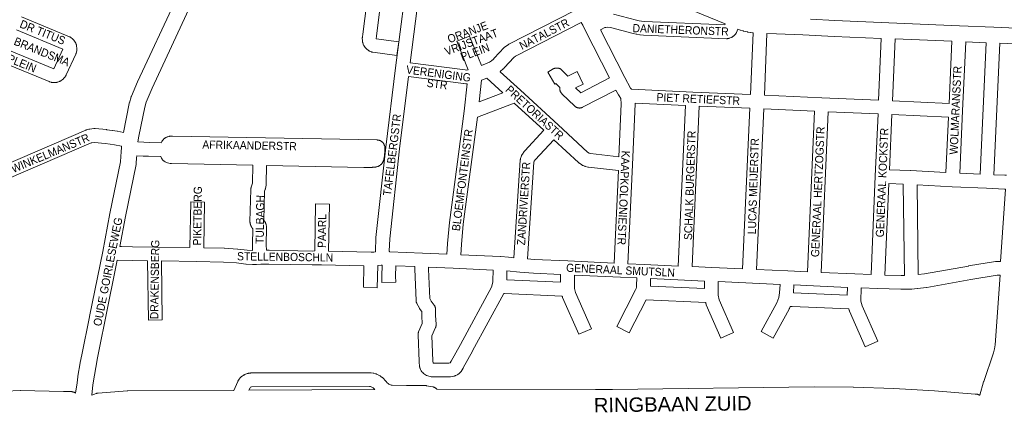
# Model space of a CAD drawing. Header units: metres. Extents: x 123819 to 142731, y 393440 to 405763.
# Tile 141 of 256: x 132588 to 133517, y 395045 to 395415. Entities that reach past the tile are written whole.
import ezdxf
from ezdxf.enums import TextEntityAlignment as Align

# ---------------------------------------------------------------- set-up
doc = ezdxf.new("R2010")
doc.units = ezdxf.units.M
doc.header["$MEASUREMENT"] = 0
for name, color, linetype, lineweight in [('gs-anno-wegen algemeen tekst', 7, 'Continuous', 0), ('gs-knt-aanvullende hoofdweg', 7, 'Continuous', 0), ('gs-knt-hoofdweg', 7, 'Continuous', 0), ('gs-knt-wegen algemeen', 7, 'Continuous', 0)]:
    doc.layers.add(name, color=color, linetype=linetype, lineweight=lineweight)
doc.styles.add('1.25mm', font='arial.ttf', dxfattribs={"height": 0.002})
doc.styles.add('Style-Arial', font='arial.ttf')

msp = doc.modelspace()

# ---------------------------------------------------------------- linework, layer by layer
at = {"layer": 'gs-knt-aanvullende hoofdweg', "color": 7, "linetype": 'Continuous', "flags": 128}
for points in [[(132685.75, 395308.81), (132691.21, 395336.28), (132691.27, 395336.55), (132691.29, 395336.63), (132691.3, 395336.68), (132691.33, 395336.81), (132691.41, 395337.06), (132693.11, 395342.5), (132693.22, 395342.84), (132693.36, 395343.17), (132699.02, 395356.62), (132699.13, 395356.87), (132735.73, 395435.65), (132735.76, 395435.72), (132756.57, 395479.38), (132756.71, 395479.66), (132774.14, 395512.59), (132781.62, 395530.07), (132781.75, 395530.34), (132781.88, 395530.61), (132784.29, 395535.17)], [(133253.61, 395411.37), (133231.16, 395420.65), (133231.12, 395420.67), (133190.28, 395437.86), (133190.25, 395437.87), (133159.46, 395450.98), (133159.39, 395451), (133104.19, 395475.11)], [(132767.23, 395466.83), (132749.34, 395429.29), (132712.81, 395350.67), (132707.34, 395337.67), (132705.86, 395332.96), (132700.38, 395305.34), (132699.3, 395300.23)], [(133334.01, 395415.77), (133357.11, 395414.66), (133408.05, 395412.52), (133474.79, 395409.73), (133507.05, 395408.38), (133528.5, 395407.48)], [(133280.04, 395403.01), (133279.71, 395403.04), (133279.64, 395403.04), (133279.55, 395403.05), (133279.51, 395403.06), (133279.47, 395403.06), (133279.42, 395403.07), (133279.39, 395403.07), (133279.35, 395403.08), (133279.22, 395403.09), (133277.81, 395403.28), (133277.61, 395403.31), (133275.19, 395403.71), (133275.11, 395403.72), (133274.93, 395403.75), (133274.67, 395403.81), (133270.88, 395404.67), (133270.8, 395404.68), (133270.63, 395404.73), (133270.6, 395404.73), (133270.52, 395404.76), (133270.46, 395404.77), (133270.38, 395404.8), (133270.33, 395404.81), (133268.15, 395405.48), (133267.78, 395405.6), (133265.64, 395406.39)], [(133400.91, 395397.79), (133356.46, 395399.65), (133356.41, 395399.65), (133327.01, 395401.08), (133301.92, 395402.09), (133293.05, 395402.38)], [(133467.62, 395395), (133413.92, 395397.25)], [(133499.89, 395393.64), (133480.63, 395394.45)], [(133527.88, 395392.47), (133512.9, 395393.1)], [(132699.3, 395300.22), (132699.29, 395300.01)], [(132699.3, 395300.23), (132699.3, 395300.22), (132699.3, 395300.22)], [(132699.3, 395300.23), (132699.3, 395300.22), (132699.3, 395300.22)], [(132640.64, 395062.96), (132642, 395072.73), (132642.59, 395078.48), (132642.63, 395078.8), (132642.68, 395079.12), (132645.08, 395091.69), (132645.09, 395091.76), (132646.54, 395099.01), (132646.54, 395099.02), (132653.69, 395135.13), (132653.69, 395135.14), (132653.7, 395135.19), (132666.26, 395196.58), (132672.94, 395232.46), (132672.96, 395232.59), (132682.85, 395281.2), (132683.21, 395286.19), (132683.55, 395290.82), (132683.84, 395294.67), (132683.93, 395295.88)], [(132698.34, 395287.02), (132698.19, 395285.09), (132697.79, 395279.62), (132697.76, 395279.3), (132697.72, 395278.99), (132697.66, 395278.67), (132687.69, 395229.65), (132682.44, 395201.43)], [(132679.93, 395188.47), (132668.43, 395132.2), (132668.42, 395132.2), (132663.82, 395108.84), (132663.82, 395108.82), (132661.29, 395096.18), (132661.29, 395096.17), (132656.9, 395070.8), (132655.91, 395061.2)]]:
    msp.add_lwpolyline(points, dxfattribs=at)
at = {"layer": 'gs-knt-hoofdweg', "color": 7, "linetype": 'Continuous', "flags": 128}
for points in [[(132520.54, 395062.35), (132588.26, 395065.32), (132588.52, 395065.32), (132588.77, 395065.32), (132629.19, 395064.56), (132636.18, 395064.42), (132636.56, 395064.4), (132636.94, 395064.37), (132637.32, 395064.32), (132637.69, 395064.24), (132638.07, 395064.15), (132638.43, 395064.05), (132638.79, 395063.92), (132639.15, 395063.78), (132639.5, 395063.63), (132639.84, 395063.45), (132640.17, 395063.26), (132640.49, 395063.05), (132640.64, 395062.96)], [(132655.91, 395061.2), (132660.04, 395062.62), (132660.37, 395062.72), (132660.7, 395062.81), (132661.04, 395062.89), (132661.37, 395062.95), (132661.71, 395063), (132662.06, 395063.03), (132689.3, 395065.02), (132689.57, 395065.03), (132689.84, 395065.04), (132789.99, 395065.54)], [(132804.22, 395065.64), (132922.86, 395066.54)], [(132981.45, 395066.71), (133131.27, 395066.56), (133147.38, 395066.55), (133337.43, 395068.93), (133337.63, 395068.93), (133374.46, 395068.49), (133374.53, 395068.49), (133412.86, 395067.24), (133451.15, 395065.12), (133489.39, 395062.12), (133490.5, 395062.03), (133490.88, 395061.99), (133491.25, 395061.93), (133491.62, 395061.86), (133491.99, 395061.77), (133492.35, 395061.66), (133492.7, 395061.53), (133493.05, 395061.39), (133493.4, 395061.23), (133493.73, 395061.05), (133493.94, 395060.93)]]:
    msp.add_lwpolyline(points, dxfattribs=at)
at = {"layer": 'gs-knt-wegen algemeen', "color": 7, "linetype": 'Continuous', "flags": 128}
for points in [[(132974.07, 395527.95), (132969.73, 395515.74), (132968.51, 395510.26), (132968.19, 395507.74), (132968.01, 395502.1), (132968.62, 395482.84), (132968.62, 395482.61), (132968.58, 395473.74), (132968.58, 395473.53), (132968.57, 395473.33), (132968.26, 395468.68), (132968.24, 395468.49), (132968.22, 395468.29), (132956.28, 395374.7)], [(132923.66, 395196.18), (132923.65, 395196.31), (132923.64, 395196.59), (132923.64, 395196.88), (132924.05, 395209.4), (132924.06, 395209.66), (132924.08, 395209.91), (132933.45, 395294.94), (132933.46, 395295.01), (132942.54, 395369.86), (132942.54, 395369.88), (132942.54, 395369.9), (132955.28, 395469.75)], [(132589.73, 395417.98), (132635.02, 395399.19), (132635.31, 395399.06), (132635.59, 395398.92), (132635.87, 395398.76), (132636.13, 395398.6), (132636.39, 395398.42), (132637.27, 395397.77), (132637.51, 395397.58), (132637.73, 395397.39), (132637.95, 395397.19), (132638.16, 395396.98), (132638.36, 395396.75), (132638.55, 395396.52), (132639.89, 395394.8), (132640.06, 395394.57), (132640.23, 395394.32), (132640.38, 395394.06), (132640.53, 395393.8), (132640.66, 395393.54), (132640.78, 395393.26), (132641.19, 395392.25), (132641.3, 395391.97), (132641.39, 395391.69), (132641.47, 395391.41), (132641.54, 395391.12), (132641.59, 395390.83), (132641.63, 395390.53), (132641.88, 395388.37), (132641.9, 395388.07), (132641.92, 395387.77), (132641.92, 395387.48), (132641.9, 395387.18), (132641.88, 395386.88), (132641.84, 395386.59), (132641.78, 395386.29), (132641.71, 395386), (132641.17, 395383.89), (132641.09, 395383.61), (132641, 395383.32), (132640.89, 395383.05), (132640.77, 395382.77)], [(133035.75, 395379.05), (133045.17, 395389.14), (133045.36, 395389.34), (133045.56, 395389.53), (133045.77, 395389.72), (133045.99, 395389.89), (133046.22, 395390.05), (133048.7, 395391.78), (133048.94, 395391.94), (133049.19, 395392.08), (133049.44, 395392.22), (133111.67, 395424.17)], [(133148.32, 395420.6), (133169.81, 395414.97), (133172.28, 395414.41), (133174.67, 395414.04), (133177.31, 395413.83)], [(133117.69, 395412.63), (133055.77, 395380.83), (133054.21, 395379.75), (133045.26, 395370.16)], [(133265.64, 395406.39), (133264.3, 395403.35), (133264.18, 395403.09), (133264.05, 395402.83), (133263.9, 395402.58), (133263.74, 395402.34), (133263.58, 395402.11), (133263.4, 395401.88), (133263.21, 395401.66), (133263.02, 395401.45), (133262.81, 395401.24), (133261.36, 395399.88), (133261.15, 395399.69), (133260.93, 395399.5), (133260.69, 395399.33), (133260.46, 395399.17), (133260.21, 395399.01), (133259.96, 395398.87), (133259.7, 395398.74), (133259.43, 395398.62), (133259.17, 395398.52), (133257.3, 395397.82), (133257.03, 395397.73), (133256.75, 395397.65), (133256.47, 395397.58), (133256.19, 395397.52), (133255.9, 395397.48), (133255.62, 395397.44), (133255.33, 395397.42), (133255.04, 395397.42), (133254.75, 395397.42), (133176.62, 395400.82), (133176.38, 395400.84), (133173.38, 395401.08), (133173.15, 395401.11), (133172.92, 395401.14), (133170.08, 395401.57), (133169.86, 395401.61), (133169.63, 395401.66), (133166.83, 395402.29), (133166.62, 395402.34), (133145.33, 395407.92), (133142.51, 395408.37), (133140.85, 395408.14), (133139.99, 395407.94), (133135.99, 395405.75)], [(133177.31, 395413.83), (133253.24, 395410.52), (133253.61, 395411.37)], [(132576.82, 395386.88), (132620.1, 395369.15), (132628.71, 395387.71), (132584.74, 395405.95)], [(133012.46, 395399.98), (133023.55, 395372.17), (133027.57, 395373.72), (133031.05, 395375.17), (133032.14, 395375.8), (133033.17, 395376.54), (133034.91, 395378.15), (133035.74, 395379.04)], [(133135.99, 395405.75), (133158.95, 395360.71), (133164.22, 395350.88), (133165.06, 395349.73)], [(133277.55, 395344.8), (133280.04, 395403.01)], [(133293.05, 395402.38), (133290.55, 395344.23)], [(133398.42, 395339.41), (133400.91, 395397.79)], [(133413.92, 395397.25), (133411.43, 395338.82)], [(133464.94, 395336.36), (133467.62, 395395)], [(133480.63, 395394.45), (133477.65, 395329.26), (133474.95, 395270.42)], [(133494.21, 395269.59), (133499.89, 395393.64)], [(133512.9, 395393.1), (133507.22, 395269.03)], [(132640.77, 395382.77), (132631.7, 395363.23), (132631.58, 395362.99), (132631.46, 395362.75), (132631.32, 395362.52), (132630.53, 395361.26), (132630.38, 395361.03), (132630.22, 395360.8), (132630.05, 395360.58), (132629.86, 395360.37), (132629.67, 395360.16), (132628.91, 395359.38), (132628.69, 395359.17), (132628.47, 395358.97), (132628.24, 395358.79), (132628, 395358.61), (132627.11, 395357.98), (132626.86, 395357.81), (132626.61, 395357.66), (132626.35, 395357.52), (132626.08, 395357.39), (132625.81, 395357.27), (132625.53, 395357.16), (132623.48, 395356.43), (132623.2, 395356.34), (132622.91, 395356.26), (132622.62, 395356.19), (132622.33, 395356.14), (132622.03, 395356.1), (132621.74, 395356.07), (132621.44, 395356.06), (132621.14, 395356.06), (132618.96, 395356.11), (132618.67, 395356.13), (132618.37, 395356.15), (132618.08, 395356.2), (132617.78, 395356.25), (132617.49, 395356.32), (132617.21, 395356.4), (132616.16, 395356.72), (132615.88, 395356.81), (132615.61, 395356.92), (132571.83, 395374.86)], [(132956.28, 395374.7), (133008.11, 395368)], [(133035.74, 395379.04), (133035.74, 395379.05), (133035.75, 395379.05)], [(133035.74, 395379.04), (133035.74, 395379.05), (133035.75, 395379.05)], [(132954.67, 395361.78), (132946.39, 395293.48), (132937.05, 395208.73)], [(133010.2, 395354.9), (133009.89, 395354.87), (133009.65, 395354.86), (133009.41, 395354.86), (133009.16, 395354.86), (133008.92, 395354.88), (133006.92, 395355.04), (133006.76, 395355.05), (133006.6, 395355.07), (132954.67, 395361.78)], [(133008.11, 395368), (133009.45, 395367.9), (133011.19, 395368.02)], [(133045.26, 395370.16), (133044.26, 395369.09), (133044.1, 395368.92), (133043.93, 395368.76), (133041.71, 395366.71), (133041.51, 395366.53), (133041.3, 395366.35), (133041.24, 395366.31), (133060.41, 395349.03)], [(133045.26, 395370.16), (133045.26, 395370.16)], [(133045.26, 395370.16), (133045.26, 395370.16)], [(133045.26, 395370.16), (133045.26, 395370.16), (133045.26, 395370.16)], [(133045.26, 395370.16), (133045.26, 395370.16), (133045.26, 395370.16)], [(133007.45, 395329), (133010.2, 395354.9)], [(133023.65, 395358.26), (133021.5, 395337.99), (133043.79, 395346.48), (133028.6, 395360.17), (133023.65, 395358.26)], [(133060.41, 395349.03), (133060.41, 395349.02), (133060.42, 395349.02)], [(133060.41, 395349.03), (133060.41, 395349.02), (133060.42, 395349.02)], [(133060.42, 395349.02), (133060.47, 395348.97), (133096.05, 395316.13), (133123.78, 395290.38), (133125.14, 395289.43), (133125.28, 395289.37), (133126.42, 395289.12), (133153.36, 395285.96)], [(133165.06, 395349.73), (133223.21, 395347.13), (133277.55, 395344.8)], [(133290.55, 395344.23), (133344.95, 395341.74), (133398.42, 395339.41)], [(133054.61, 395336.67), (133019.85, 395323.43)], [(133082.41, 395311.01), (133054.61, 395336.67)], [(133168.6, 395336.53), (133168.6, 395336.33), (133168.61, 395336.1), (133168.6, 395335.87), (133166.06, 395278.39), (133166.06, 395278.39), (133161.88, 395185.12)], [(133216.13, 395334.41), (133168.6, 395336.53)], [(133209.36, 395182.94), (133216.13, 395334.41)], [(133411.43, 395338.82), (133464.94, 395336.36)], [(132991.07, 395194.07), (132991.64, 395203.98), (132991.66, 395204.22), (132993.52, 395223.92), (132993.55, 395224.16), (133007.44, 395328.91), (133007.45, 395328.99)], [(133007.45, 395328.99), (133007.45, 395328.99), (133007.45, 395329)], [(133007.45, 395328.99), (133007.45, 395328.99), (133007.45, 395329)], [(133229.14, 395333.84), (133222.37, 395182.35)], [(133276.97, 395331.8), (133229.14, 395333.84)], [(133270, 395180.23), (133276.97, 395331.8)], [(133289.98, 395331.22), (133283.01, 395179.65)], [(133337.87, 395329.03), (133289.98, 395331.22)], [(133331.14, 395177.52), (133337.87, 395329.03)], [(133350.87, 395328.45), (133344.14, 395176.94)], [(133397.86, 395326.4), (133350.87, 395328.45)], [(133391.22, 395174.87), (133395.27, 395267.87), (133395.27, 395267.87), (133397.86, 395326.4)], [(133410.86, 395325.82), (133408.57, 395273.8)], [(133464.34, 395323.36), (133410.86, 395325.82)], [(133019.85, 395323.43), (133006.47, 395222.57), (133004.63, 395203.11), (133004.08, 395193.48)], [(133461.95, 395271.06), (133464.34, 395323.36)], [(132506.7, 395250.79), (132555.79, 395270.45), (132650.43, 395311.2), (132650.69, 395311.31), (132650.95, 395311.4), (132651.22, 395311.48), (132652.99, 395311.99), (132653.25, 395312.06), (132653.51, 395312.11), (132653.77, 395312.16), (132654.03, 395312.2), (132657.69, 395312.62), (132657.96, 395312.64), (132658.23, 395312.66), (132658.5, 395312.66), (132658.77, 395312.65), (132659.04, 395312.63), (132669.94, 395311.61), (132670.17, 395311.59), (132675.19, 395310.95), (132675.5, 395310.9), (132679.9, 395310.12), (132680.2, 395310.06), (132685.75, 395308.81)], [(133054.24, 395190.78), (133060.22, 395282.67), (133060.25, 395282.95), (133060.28, 395283.23), (133060.33, 395283.51), (133060.39, 395283.78), (133060.46, 395284.05), (133060.55, 395284.32), (133061.45, 395286.99), (133061.55, 395287.28), (133061.67, 395287.56), (133061.8, 395287.84), (133061.94, 395288.11), (133062.1, 395288.38), (133062.27, 395288.63), (133063.88, 395290.95), (133064.06, 395291.19), (133064.25, 395291.43), (133064.45, 395291.66), (133082.41, 395311.01)], [(132683.93, 395295.88), (132677.49, 395297.32), (132673.38, 395298.05), (132668.62, 395298.66), (132658.51, 395299.61), (132656.05, 395299.32), (132655.19, 395299.08), (132560.86, 395258.46), (132560.71, 395258.4), (132511.47, 395238.67)], [(132699.29, 395300.01), (132705.04, 395299.73), (132709.9, 395299.49), (132721.47, 395299.27), (132721.48, 395299.3), (132722.09, 395300.52), (132722.22, 395300.77), (132722.37, 395301.02), (132722.52, 395301.26), (132722.69, 395301.49), (132722.87, 395301.72), (132723.05, 395301.94), (132723.25, 395302.15), (132723.88, 395302.8), (132724.08, 395303), (132724.3, 395303.19), (132724.51, 395303.37), (132724.74, 395303.55), (132724.98, 395303.71), (132725.22, 395303.86), (132725.47, 395304), (132725.72, 395304.13), (132726.35, 395304.44), (132726.62, 395304.56), (132726.9, 395304.67), (132727.18, 395304.77), (132727.46, 395304.85), (132728.72, 395305.2), (132729.02, 395305.27), (132729.32, 395305.33), (132729.62, 395305.38), (132729.93, 395305.41), (132730.23, 395305.43), (132731.8, 395305.48), (132731.97, 395305.48), (132732.14, 395305.48), (132925.28, 395301.86), (132925.59, 395301.85), (132925.89, 395301.82), (132926.2, 395301.78), (132926.5, 395301.72), (132926.8, 395301.65), (132927.09, 395301.57), (132927.38, 395301.47), (132927.67, 395301.36), (132927.95, 395301.23), (132928.23, 395301.09), (132928.82, 395300.78), (132929.08, 395300.62), (132929.35, 395300.46), (132929.6, 395300.28), (132929.84, 395300.09), (132930.08, 395299.89), (132930.3, 395299.68), (132930.52, 395299.46)], [(132930.52, 395299.46), (132930.72, 395299.23), (132930.92, 395298.99), (132931.1, 395298.74), (132931.27, 395298.48), (132931.43, 395298.22), (132931.57, 395297.94), (132931.7, 395297.66), (132931.82, 395297.38), (132931.92, 395297.09), (132932.01, 395296.79), (132932.3, 395295.78), (132932.37, 395295.51), (132932.42, 395295.24), (132932.47, 395294.97), (132932.5, 395294.69), (132932.53, 395294.41), (132932.54, 395294.13), (132932.57, 395291.93), (132932.57, 395291.62), (132932.55, 395291.31), (132932.52, 395291.01), (132931.74, 395284.85), (132931.71, 395284.61), (132931.66, 395284.36), (132931.61, 395284.13), (132931.55, 395283.89), (132931.18, 395282.6), (132931.09, 395282.31), (132930.99, 395282.03), (132930.88, 395281.76), (132930.75, 395281.49), (132930.62, 395281.23), (132930.47, 395280.97), (132929.87, 395280), (132929.7, 395279.74), (132929.53, 395279.49), (132929.34, 395279.25), (132929.14, 395279.02), (132928.93, 395278.8), (132928.7, 395278.59), (132928.47, 395278.39), (132928.23, 395278.2), (132927.98, 395278.02), (132927.46, 395277.66), (132927.21, 395277.5), (132926.96, 395277.35), (132926.7, 395277.21), (132926.43, 395277.09), (132926.15, 395276.97), (132925.88, 395276.87), (132925.59, 395276.78), (132924.7, 395276.53), (132924.45, 395276.46), (132924.19, 395276.4), (132923.93, 395276.36), (132923.67, 395276.32), (132923.41, 395276.29), (132920.65, 395276.08), (132920.4, 395276.06), (132920.16, 395276.06), (132912.87, 395276.04), (132912.72, 395276.04), (132820.8, 395277.89)], [(133091.97, 395302.16), (133074.31, 395283.14), (133073.49, 395281.97), (133073.16, 395280.98), (133067.21, 395189.63)], [(133152.78, 395272.92), (133124.57, 395276.23), (133124.34, 395276.26), (133124.12, 395276.29), (133123.9, 395276.34), (133121.88, 395276.79), (133121.6, 395276.86), (133121.33, 395276.94), (133121.06, 395277.03), (133120.8, 395277.14), (133119.49, 395277.68), (133119.24, 395277.79), (133118.99, 395277.91), (133118.75, 395278.05), (133118.51, 395278.19), (133118.28, 395278.34), (133115.97, 395279.95), (133115.72, 395280.13), (133115.48, 395280.32), (133115.25, 395280.53), (133091.97, 395302.16)], [(132807.79, 395278.14), (132731.24, 395279.56), (132731.08, 395279.57), (132729.85, 395279.68), (132728.62, 395279.9), (132727.43, 395280.23), (132726.27, 395280.67), (132725.15, 395281.22), (132724.09, 395281.87), (132723.84, 395282.05), (132723.6, 395282.24), (132723.36, 395282.44), (132723.14, 395282.65), (132722.93, 395282.87), (132722.72, 395283.11), (132722.53, 395283.35), (132722.35, 395283.6), (132722.18, 395283.86), (132721.74, 395284.64), (132721.35, 395285.44), (132721.01, 395286.26), (132709.55, 395286.48), (132709.36, 395286.48), (132704.42, 395286.72), (132698.34, 395287.02)], [(132807.63, 395197.49), (132807.47, 395202.86), (132807.47, 395203.16), (132807.75, 395218.15), (132807.69, 395218.22), (132807.63, 395218.3), (132807.57, 395218.37), (132807.51, 395218.45), (132807.45, 395218.53), (132807.4, 395218.61), (132807.34, 395218.69), (132807.28, 395218.76), (132807.23, 395218.84), (132807.17, 395218.92), (132807.12, 395219), (132807.07, 395219.08), (132807.01, 395219.17), (132806.96, 395219.25), (132806.91, 395219.33), (132806.86, 395219.41), (132806.81, 395219.49), (132806.76, 395219.58), (132806.71, 395219.66), (132806.66, 395219.74), (132806.61, 395219.83), (132806.57, 395219.91), (132806.52, 395220), (132806.48, 395220.08), (132806.43, 395220.17), (132806.39, 395220.26), (132806.35, 395220.34), (132806.3, 395220.43), (132806.26, 395220.52), (132806.22, 395220.6), (132806.18, 395220.69), (132806.14, 395220.78), (132806.1, 395220.87), (132806.06, 395220.96), (132806.02, 395221.05), (132805.99, 395221.14), (132805.95, 395221.23), (132805.92, 395221.32), (132805.88, 395221.41), (132805.85, 395221.5), (132805.82, 395221.59), (132805.78, 395221.68), (132805.75, 395221.77), (132805.72, 395221.86), (132805.69, 395221.96), (132805.66, 395222.05), (132805.63, 395222.14), (132805.6, 395222.23), (132805.58, 395222.33), (132805.55, 395222.42), (132805.52, 395222.51), (132805.5, 395222.61), (132805.48, 395222.7), (132805.45, 395222.79), (132805.43, 395222.89), (132805.41, 395222.98), (132805.39, 395223.08), (132805.37, 395223.17), (132805.35, 395223.27), (132805.33, 395223.36), (132805.31, 395223.46), (132805.29, 395223.55), (132805.28, 395223.65), (132805.26, 395223.74), (132805.22, 395224.04), (132805.19, 395224.33), (132805.18, 395224.63), (132805.18, 395224.92), (132805.88, 395255.1), (132805.9, 395255.38), (132805.92, 395255.67), (132805.96, 395255.95), (132806.01, 395256.23), (132806.07, 395256.51), (132806.15, 395256.78), (132806.23, 395257.05), (132806.33, 395257.32), (132807.09, 395259.27), (132807.49, 395261.26), (132807.79, 395278.14)], [(132820.8, 395277.89), (132820.49, 395260.45), (132820.48, 395260.16), (132820.46, 395259.87), (132820.42, 395259.58), (132820.37, 395259.3), (132819.75, 395256.17), (132819.69, 395255.89), (132819.61, 395255.61), (132819.53, 395255.34), (132819.43, 395255.07), (132818.87, 395253.65), (132818.23, 395226.04), (132818.41, 395225.86), (132818.62, 395225.63), (132818.82, 395225.39), (132819.01, 395225.14), (132819.18, 395224.88), (132819.35, 395224.62), (132819.59, 395224.19), (132819.73, 395223.94), (132819.86, 395223.68), (132819.98, 395223.41), (132820.09, 395223.14), (132820.18, 395222.86), (132820.26, 395222.58), (132820.33, 395222.3), (132820.38, 395222.01), (132820.69, 395220.22), (132820.74, 395219.92), (132820.77, 395219.61), (132820.78, 395219.31), (132820.78, 395219), (132820.49, 395203.08), (132820.64, 395197.75)], [(133148.88, 395185.72), (133152.78, 395272.92)], [(133408.57, 395273.8), (133428.3, 395272.93), (133428.38, 395272.93), (133461.95, 395271.06)], [(133474.95, 395270.42), (133494.21, 395269.59)], [(133507.22, 395269.03), (133517.63, 395268.58), (133519.09, 395268.6)], [(133407.99, 395260.79), (133404.24, 395174.42)], [(133421.59, 395260.2), (133407.99, 395260.79)], [(133422.72, 395174.07), (133421.59, 395260.2)], [(133434.62, 395259.54), (133435.73, 395174.83)], [(133518.17, 395255.57), (133517.6, 395255.56), (133517.42, 395255.56), (133517.24, 395255.57), (133500.14, 395256.3), (133467.87, 395257.69), (133467.79, 395257.7), (133434.62, 395259.54)], [(133513.35, 395187.27), (133518.17, 395255.57)], [(132880.1, 395241.29), (132879.3, 395196.96)], [(132682.44, 395201.43), (132683.93, 395201.39), (132694.21, 395201.13), (132715.03, 395200.83), (132748.53, 395200.35)], [(132761.55, 395200.12), (132780.77, 395199.73), (132780.94, 395199.73), (132781.1, 395199.72), (132793.4, 395198.84), (132793.56, 395198.82), (132793.72, 395198.81), (132802.5, 395197.74), (132807.63, 395197.49)], [(132820.64, 395197.75), (132823.08, 395197.77), (132823.25, 395197.77), (132863.93, 395197.03), (132866.29, 395197.18)], [(132879.3, 395196.96), (132919.63, 395196.05), (132921.92, 395195.99), (132923.66, 395196.18)], [(132936.84, 395196.46), (132937.02, 395196.45), (132967.89, 395195.09), (132991.07, 395194.07)], [(132708.53, 395187.9), (132693.99, 395188.12), (132693.92, 395188.12), (132679.93, 395188.47)], [(133004.08, 395193.48), (133041.62, 395191.78), (133041.76, 395191.78), (133049.03, 395191.3), (133049.26, 395191.28), (133054.24, 395190.78)], [(133067.21, 395189.63), (133073.46, 395189.15), (133104.96, 395187.74), (133104.96, 395187.74), (133148.88, 395185.72)], [(133435.73, 395174.83), (133441.68, 395175.63), (133483.16, 395182.95), (133483.22, 395182.96), (133508.63, 395187.19), (133508.9, 395187.23), (133509.17, 395187.26), (133509.44, 395187.27), (133509.71, 395187.28), (133513.35, 395187.27)], [(132977.81, 395093.56), (132978.01, 395091.38), (132992.81, 395091.4), (132994.13, 395091.61), (132995.13, 395093.23), (133003.79, 395108.99), (133033.16, 395162.96), (133034.24, 395167.63), (133034.42, 395168.9), (133034.67, 395179.07), (132996.91, 395180.78), (132973.78, 395181.8), (132973.7, 395180.04), (132974.8, 395152.4), (132976.24, 395149.74), (132978.96, 395146.11), (132979.15, 395145.85), (132979.32, 395145.59), (132979.47, 395145.32), (132979.62, 395145.04), (132979.75, 395144.75), (132979.86, 395144.46), (132979.97, 395144.16), (132980.05, 395143.86), (132980.13, 395143.56), (132980.19, 395143.25), (132980.23, 395142.94), (132980.26, 395142.62), (132980.27, 395142.31), (132980.37, 395136.38), (132980.85, 395128.03), (132980.86, 395127.73), (132980.85, 395127.42), (132980.84, 395127.12), (132980.8, 395126.82), (132980.76, 395126.52), (132980.7, 395126.22), (132980.62, 395125.93), (132980.54, 395125.64), (132980.43, 395125.35), (132980.32, 395125.07), (132976.84, 395117.06), (132977.8, 395093.57), (132977.81, 395093.57), (132977.81, 395093.56)], [(133047.47, 395169.81), (133098.33, 395167.62), (133098.23, 395175), (133072.78, 395176.15), (133072.57, 395176.16), (133059.8, 395177.13), (133059.71, 395177.14), (133047.67, 395178.24), (133047.47, 395169.81)], [(133161.88, 395185.12), (133177.27, 395184.42), (133209.36, 395182.94)], [(133222.37, 395182.35), (133240.85, 395181.52), (133270, 395180.23)], [(133283.01, 395179.65), (133312.62, 395178.34), (133331.14, 395177.52)], [(133344.14, 395176.94), (133375.99, 395175.52), (133391.22, 395174.87)], [(133182.99, 395163.98), (133234.04, 395161.57), (133234.04, 395168.79), (133215.27, 395169.63), (133183.24, 395171.11), (133182.99, 395163.98)], [(133404.24, 395174.42), (133419.6, 395174.01), (133422.72, 395174.07)], [(133493.94, 395060.93), (133497.42, 395073.58), (133497.47, 395073.76), (133497.53, 395073.95), (133506.73, 395101.06), (133507.72, 395104.73), (133508.25, 395108.49), (133513.18, 395174.25)], [(133317.93, 395157.76), (133368.79, 395155.55), (133369.01, 395162.8), (133337.06, 395164.22), (133318.41, 395165.05), (133317.93, 395157.76)], [(132789.99, 395065.54), (132793.58, 395073.82), (132793.71, 395074.1), (132793.85, 395074.38), (132794, 395074.64), (132794.17, 395074.9), (132795.25, 395076.48), (132795.4, 395076.69), (132795.56, 395076.9), (132795.72, 395077.1), (132795.9, 395077.29), (132796.08, 395077.48), (132796.98, 395078.35), (132797.17, 395078.53), (132797.37, 395078.7), (132797.58, 395078.86), (132797.79, 395079.02), (132798.81, 395079.74), (132799.07, 395079.91), (132799.34, 395080.07), (132799.61, 395080.22), (132799.89, 395080.35), (132800.18, 395080.47), (132802.51, 395081.38), (132802.8, 395081.48), (132803.1, 395081.58), (132803.4, 395081.65), (132803.7, 395081.72), (132804.01, 395081.77), (132805.25, 395081.93), (132805.54, 395081.96), (132805.82, 395081.98), (132806.1, 395081.99), (132918.6, 395082.29), (132918.87, 395082.28), (132919.13, 395082.27), (132919.4, 395082.24), (132919.66, 395082.21), (132921.3, 395081.94), (132921.56, 395081.89), (132921.81, 395081.84), (132922.07, 395081.77), (132923.66, 395081.31), (132923.94, 395081.22), (132924.22, 395081.12), (132924.49, 395081), (132924.76, 395080.88), (132927.72, 395079.4), (132927.98, 395079.27), (132928.23, 395079.12), (132928.48, 395078.96), (132928.72, 395078.79), (132930.04, 395077.79), (132930.28, 395077.61), (132930.5, 395077.42), (132930.71, 395077.22), (132930.92, 395077.01), (132933.17, 395074.57), (132933.36, 395074.35), (132933.55, 395074.12), (132933.72, 395073.89), (132933.89, 395073.64), (132934.28, 395073.02), (132935.75, 395071.72), (132936.25, 395071.41), (132938.34, 395070.58), (132939.4, 395070.38), (132939.4, 395070.38)], [(132922.86, 395066.54), (132921.77, 395067.73), (132921.38, 395068.01), (132919.47, 395068.96), (132918.83, 395069.15), (132918.11, 395069.27), (132806.56, 395068.97), (132806.51, 395068.97), (132805.66, 395068.63), (132805.64, 395068.61), (132805.28, 395068.08), (132804.22, 395065.64)], [(132939.4, 395070.38), (132952.87, 395070.09), (132970.43, 395070.11), (132970.73, 395070.11), (132971.04, 395070.09), (132971.34, 395070.05), (132971.64, 395070), (132977.72, 395068.87), (132978.03, 395068.8), (132978.34, 395068.72), (132978.64, 395068.62), (132978.94, 395068.51), (132979.24, 395068.38), (132979.52, 395068.24), (132979.8, 395068.09), (132980.07, 395067.92), (132980.34, 395067.74), (132980.59, 395067.55), (132980.84, 395067.34), (132981.07, 395067.12), (132981.29, 395066.9), (132981.45, 395066.71)]]:
    msp.add_lwpolyline(points, dxfattribs=at)
for points in [[(132930.64, 395448.2), (132924.59, 395399.88), (132924.55, 395399.61), (132924.21, 395397.58), (132924.21, 395397.4), (132945.54, 395394.58, -0.369325), (132945.55, 395394.57), (132943.85, 395381.68, -0.369326), (132943.83, 395381.68), (132921.1, 395384.68), (132920.82, 395384.72), (132920.54, 395384.78), (132920.26, 395384.85), (132919.99, 395384.93), (132919.72, 395385.02), (132919.46, 395385.12), (132918.43, 395385.55), (132918.16, 395385.67), (132917.9, 395385.8), (132917.65, 395385.94), (132917.4, 395386.09), (132917.15, 395386.25), (132916.92, 395386.43), (132915.17, 395387.79), (132914.95, 395387.98), (132914.73, 395388.17), (132914.52, 395388.38), (132914.32, 395388.59), (132914.13, 395388.81), (132913.95, 395389.04), (132913.29, 395389.94), (132913.12, 395390.18), (132912.96, 395390.42), (132912.81, 395390.68), (132912.68, 395390.93), (132912.55, 395391.2), (132912.44, 395391.47), (132911.65, 395393.54), (132911.55, 395393.81), (132911.46, 395394.09), (132911.39, 395394.37), (132911.32, 395394.66), (132911.28, 395394.95), (132911.24, 395395.24), (132911.22, 395395.53), (132911.21, 395395.82), (132911.19, 395398.04), (132911.19, 395398.32), (132911.21, 395398.61), (132911.24, 395398.89), (132911.28, 395399.18), (132911.69, 395401.64), (132917.6, 395448.9)], [(133153.36, 395285.96), (133155.58, 395336.11), (133155.27, 395341.06), (133153.44, 395343.56), (133153.27, 395343.81), (133153.11, 395344.07), (133152.96, 395344.33), (133150.47, 395348.97), (133119.11, 395332.75), (133118.83, 395332.62), (133118.54, 395332.49), (133118.25, 395332.38), (133117.96, 395332.29), (133117.65, 395332.21), (133117.35, 395332.14), (133117.04, 395332.09), (133116.73, 395332.06), (133116.42, 395332.03), (133116.11, 395332.03), (133115.8, 395332.03), (133115.49, 395332.06), (133115.18, 395332.09), (133114.87, 395332.15), (133114.57, 395332.21), (133114.27, 395332.29), (133113.97, 395332.39), (133113.68, 395332.5), (133113.4, 395332.62), (133113.12, 395332.76), (133112.84, 395332.91), (133112.58, 395333.07), (133112.32, 395333.25), (133112.07, 395333.44), (133111.83, 395333.64), (133111.6, 395333.85), (133099.53, 395345.47), (133099.32, 395345.69), (133099.11, 395345.92), (133098.92, 395346.15), (133098.74, 395346.4), (133098.57, 395346.65), (133098.41, 395346.91), (133098.26, 395347.18), (133098.13, 395347.45), (133098.01, 395347.73), (133097.9, 395348.01), (133097.81, 395348.3), (133097.73, 395348.6), (133097.66, 395348.89), (133097.61, 395349.19), (133097.57, 395349.5), (133097.55, 395349.8), (133097.46, 395351.44), (133093.75, 395355.11), (133092.87, 395354.59, -0.390729), (133092.85, 395354.59), (133086.22, 395365.77, -0.390734), (133086.22, 395365.78), (133091.43, 395368.88), (133091.71, 395369.03), (133091.99, 395369.17), (133092.28, 395369.3), (133092.58, 395369.42), (133092.88, 395369.51), (133093.19, 395369.6), (133093.5, 395369.67), (133093.81, 395369.72), (133094.13, 395369.76), (133094.44, 395369.78), (133094.76, 395369.79), (133095.08, 395369.78), (133095.39, 395369.76), (133095.71, 395369.72), (133096.02, 395369.67), (133096.33, 395369.6), (133096.64, 395369.51), (133096.94, 395369.41), (133097.24, 395369.3), (133097.53, 395369.17), (133097.81, 395369.03), (133098.09, 395368.87), (133098.36, 395368.71), (133098.62, 395368.52), (133098.87, 395368.33), (133099.11, 395368.12), (133099.34, 395367.9), (133105.14, 395362.16), (133114, 395366.4, -0.384656), (133114.01, 395366.39), (133119.63, 395354.67, -0.384656), (133119.62, 395354.65), (133112.37, 395351.18), (133117.28, 395346.46), (133144.44, 395360.5), (133121.52, 395405.48), (133119.18, 395410.07), (133117.69, 395412.63)], [(133011.19, 395368.02), (133000.37, 395395.15, -0.327603), (133000.37, 395395.16), (133012.45, 395399.98, -0.327603), (133012.46, 395399.98)], [(132748.53, 395200.35), (132749.37, 395243.34, -0.385943), (132749.38, 395243.35), (132762.38, 395243.09, -0.385942), (132762.39, 395243.08), (132761.55, 395200.12)], [(132866.29, 395197.18), (132867.08, 395241.53, -0.386001), (132867.09, 395241.53), (132880.09, 395241.3, -0.386003), (132880.1, 395241.29)], [(132937.05, 395208.73), (132936.68, 395197.03), (132936.75, 395196.52), (132936.83, 395196.47), (132936.83, 395196.47, -0.517212), (132936.84, 395196.46)], [(132721.55, 395187.72), (132722.42, 395132.19, -0.385072), (132722.41, 395132.18), (132709.41, 395131.97, -0.385072), (132709.4, 395131.98), (132708.53, 395187.9)], [(132929.83, 395183.82), (132929.78, 395183.81), (132929.47, 395183.74), (132929.15, 395183.68), (132928.84, 395183.64), (132925.81, 395183.31), (132925.16, 395162.47, -0.385515), (132925.15, 395162.46), (132912.16, 395162.86, -0.385517), (132912.15, 395162.87), (132912.77, 395183.18), (132872.53, 395184.09), (132867.44, 395184.21), (132864.5, 395184.02), (132864.23, 395184.01), (132863.96, 395184.01), (132823.1, 395184.75), (132815.42, 395184.69), (132811.25, 395184.45), (132811.06, 395184.44), (132810.87, 395184.44), (132807.99, 395184.44), (132807.82, 395184.44), (132807.66, 395184.45), (132801.61, 395184.75), (132801.38, 395184.77), (132801.16, 395184.79), (132792.32, 395185.86), (132780.34, 395186.72), (132754.8, 395187.24), (132721.55, 395187.72)], [(133513.18, 395174.25), (133510.24, 395174.26), (133485.39, 395170.12), (133443.81, 395162.78), (133443.54, 395162.74), (133435.15, 395161.62), (133434.98, 395161.6), (133434.8, 395161.59), (133429.82, 395161.19), (133429.44, 395161.18), (133419.71, 395160.99), (133419.4, 395160.99), (133397.27, 395161.58), (133382.01, 395162.23), (133381.64, 395149.66), (133383, 395145.31), (133397.7, 395111.96, -0.356111), (133397.7, 395111.95), (133385.8, 395106.7, -0.356113), (133385.79, 395106.71), (133370.94, 395140.39), (133370.85, 395140.61), (133370.76, 395140.84), (133370.69, 395141.07), (133370.25, 395142.46), (133316.7, 395144.78), (133314.94, 395144.82), (133314.16, 395142.88), (133314.06, 395142.65), (133313.95, 395142.42), (133313.83, 395142.2), (133298.85, 395114.82, -0.370482), (133298.84, 395114.82), (133287.43, 395121.06, -0.37048), (133287.43, 395121.07), (133302.23, 395148.12), (133304.26, 395153.12), (133304.88, 395157.66), (133305.4, 395165.63), (133247.06, 395168.21), (133247.05, 395155.42), (133247.99, 395150.99), (133261.53, 395120.21, -0.356071), (133261.53, 395120.2), (133249.63, 395114.96, -0.35607), (133249.61, 395114.97), (133235.8, 395146.36), (133235.7, 395146.61), (133235.61, 395146.86), (133235.53, 395147.12), (133235.46, 395147.38), (133235.39, 395147.64), (133235.22, 395148.48), (133178.95, 395151.13), (133162.89, 395119.87, -0.369007), (133162.88, 395119.86), (133151.31, 395125.8, -0.369006), (133151.31, 395125.81), (133169.09, 395160.43), (133169.61, 395161.87), (133169.83, 395163.02), (133169.99, 395164.71), (133170.23, 395171.7), (133154.79, 395172.42), (133111.26, 395174.41), (133111.43, 395161.65), (133112.33, 395158), (133127.32, 395123.79, -0.355994), (133127.32, 395123.78), (133115.41, 395118.56, -0.355993), (133115.4, 395118.56), (133100.18, 395153.29), (133100.07, 395153.55), (133099.98, 395153.81), (133099.89, 395154.07), (133099.82, 395154.34), (133099.78, 395154.52), (133045.34, 395156.87), (133044.67, 395156.87), (133015.22, 395102.75), (133015.21, 395102.73), (133006.46, 395086.81), (133006.37, 395086.66), (133006.29, 395086.52), (133004.43, 395083.52), (133004.27, 395083.28), (133004.1, 395083.04), (133003.93, 395082.82), (133003.74, 395082.6), (133003.54, 395082.39), (133003.34, 395082.19), (133003.12, 395082), (133002.9, 395081.81), (133002.67, 395081.64), (133001.34, 395080.7), (133001.1, 395080.53), (133000.86, 395080.38), (133000.6, 395080.24), (132999.44, 395079.63), (132999.17, 395079.49), (132998.89, 395079.37), (132998.61, 395079.26), (132998.32, 395079.16), (132998.03, 395079.08), (132997.73, 395079.01), (132997.43, 395078.96), (132994.37, 395078.47), (132994.11, 395078.43), (132993.86, 395078.41), (132993.6, 395078.39), (132993.35, 395078.38), (132977.48, 395078.35), (132977.37, 395078.35), (132976.24, 395078.42), (132975.11, 395078.59), (132974, 395078.85), (132972.92, 395079.22), (132971.87, 395079.68), (132970.88, 395080.22), (132969.93, 395080.86), (132969.04, 395081.58), (132968.22, 395082.37), (132967.48, 395083.23), (132966.81, 395084.16), (132966.23, 395085.14), (132965.73, 395086.17), (132965.63, 395086.43), (132965.53, 395086.7), (132965.45, 395086.98), (132965.38, 395087.26), (132965.32, 395087.54), (132965.27, 395087.82), (132965.24, 395088.11), (132964.83, 395092.52), (132964.81, 395092.69), (132964.8, 395092.86), (132963.77, 395118.01), (132963.77, 395118.31), (132963.77, 395118.6), (132963.79, 395118.89), (132963.83, 395119.18), (132963.88, 395119.47), (132963.94, 395119.76), (132964.01, 395120.04), (132964.1, 395120.32), (132964.19, 395120.6), (132964.3, 395120.87), (132967.76, 395128.84), (132967.37, 395135.77), (132967.36, 395136.03), (132967.29, 395139.97), (132965.53, 395142.3), (132965.39, 395142.5), (132965.25, 395142.71), (132965.13, 395142.92), (132965.01, 395143.13), (132962.63, 395147.55), (132962.49, 395147.81), (132962.37, 395148.08), (132962.26, 395148.36), (132962.16, 395148.64), (132962.08, 395148.92), (132962.01, 395149.21), (132961.95, 395149.5), (132961.9, 395149.79), (132961.87, 395150.08), (132961.85, 395150.38), (132960.67, 395179.81), (132960.67, 395180.1), (132960.68, 395180.39), (132960.77, 395182.37), (132942.83, 395183.16), (132942.55, 395173.21), (132942.66, 395167.61, -0.327563), (132942.65, 395167.6), (132929.65, 395167.34, -0.327564), (132929.64, 395167.35), (132929.53, 395173.11), (132929.53, 395173.42), (132929.83, 395183.82)]]:
    msp.add_lwpolyline(points, format="xyb", dxfattribs=at)

# ---------------------------------------------------------------- texts
at = {"layer": 'gs-anno-wegen algemeen tekst', "color": 7, "style": 'Style-Arial', "width": 0.909091}
for s, rotation, p in [('DR TITUS', 337.9518, (132609.53, 395403.49)), ('ORANJE', 20.4011, (133010.53, 395403.61)), ('NATALSTR', 27.17993, (133082.8, 395401.78)), ('DANIETHERONSTR', 357.86936, (133211.55, 395405.82)), ('VRIJSTAAT', 20.4011, (133014.01, 395394.23)), ('BRANDSMA', 337.9518, (132608.82, 395385.21)), ('PLEIN', 20.4011, (133017.5, 395384.86)), ('PLEIN', 337.9518, (132589.97, 395374.22)), ('VERENIGING', 352.6056, (132983.07, 395364.56)), ('WOLMARANSSTR', 87.4091, (133470.95, 395329.95)), ('STR', 352.6056, (132981.79, 395354.64)), ('PRETORIASTR', 317.55559, (133073.86, 395327.76)), ('PIET RETIEFSTR', 357.42756, (133228.18, 395340.59)), ('TAFELBERGSTR', 82.8771, (132939.26, 395287.87)), ('BLOEMFONTEINSTR', 82.73406, (133005.54, 395264.05)), ('GENERAAL HERTZOGSTR', 87.4955, (133341.01, 395252.98)), ('GENERAAL KOCKSTR', 87.57952, (133401.62, 395261.67)), ('GENERAAL WINKELMANSTR', 22.80134, (132590.95, 395278.58)), ('AFRIKAANDERSTR', 358.9294, (132804.8, 395296.81)), ('SCHALK BURGERSTR', 88.0573, (133220.22, 395259.04)), ('LUCAS MEIJERSTR', 88.1662, (133280.14, 395258.25)), ('KAAPKOLONIESTR', 267.35463, (133157.79, 395247.24)), ('ZANDRIVIERSTR', 86.31544, (133063.43, 395241.87)), ('PIKETBERG', 89.22749, (132755.63, 395230.29)), ('TULBAGH', 89.22749, (132814.61, 395226.86)), ('PAARL', 89.22749, (132873.14, 395216)), ('DRAKENSBERG', 89.22749, (132715.31, 395170.2)), ('STELLENBOSCHLN', 359.22749, (132838.33, 395191.58)), ('GENERAAL SMUTSLN', 357.32422, (133154.84, 395179))]:
    msp.add_text(s, height=7.7, rotation=rotation, dxfattribs=at).set_placement(p, align=Align.MIDDLE_CENTER)
at = {"layer": 'gs-anno-wegen algemeen tekst', "color": 7, "style": 'Style-Arial'}
msp.add_text('RINGBAAN ZUID', height=13.6, rotation=0.77002, dxfattribs=at).set_placement((133204.07, 395052.6), align=Align.MIDDLE_CENTER)
at = {"layer": 'gs-anno-wegen algemeen tekst', "color": 7, "insert": (132671.17, 395177.57), "char_height": 7.7, "attachment_point": 5, "rotation": 78.80358, "line_spacing_factor": 0.6, "style": '1.25mm'}
msp.add_mtext('\\H1x;\\W0.909091;OUDE GOIRLESEWEG', dxfattribs=at)

doc.saveas('drawing.dxf')
